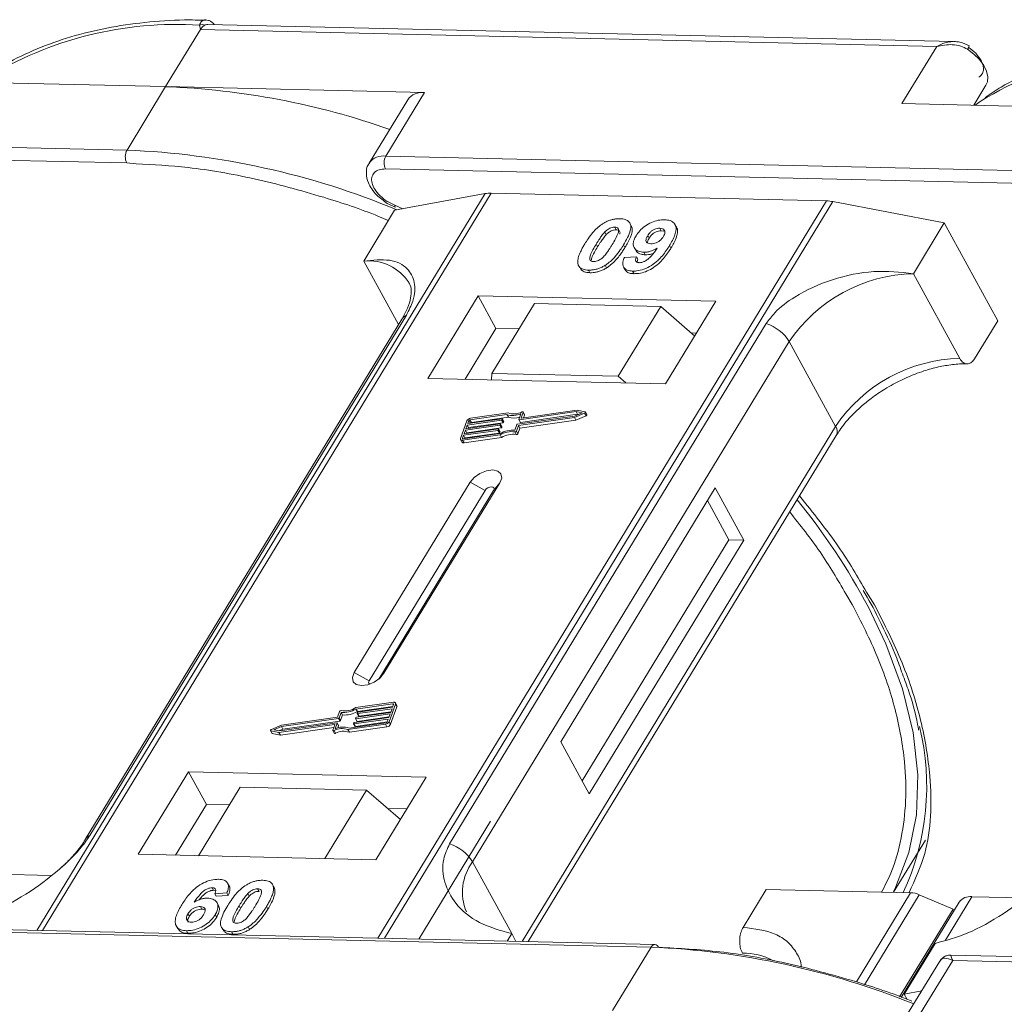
# Model space of a CAD drawing. Header units: millimetres. Extents: x -1004 to 529, y -22 to 1052.
# Tile 58 of 78: x 22 to 65, y 965 to 1008. Entities that reach past the tile are written whole.
import ezdxf

# ---------------------------------------------------------------- set-up
doc = ezdxf.new("R2010")
doc.units = ezdxf.units.MM

msp = doc.modelspace()

# ---------------------------------------------------------------- linework, layer by layer
at = {"color": 7, "linetype": 'Continuous', "lineweight": 15}
for p, q in [((28.047, 1004.808), (29.56, 1007.294)), ((29.56, 1007.294), (29.526, 1007.49)), ((29.56, 1007.294), (61.607, 1006.559)), ((62.351, 1006.774), (29.888, 1007.519)), ((61.607, 1006.559), (60.094, 1004.073)), ((16.78, 1005.067), (28.047, 1004.808)), ((28.047, 1004.808), (26.366, 1002.046)), ((39.314, 1004.55), (28.047, 1004.808)), ((63.216, 1004.001), (63.749, 1004.877)), ((38.582, 1004.238), (36.901, 1001.476)), ((37.634, 1001.788), (39.314, 1004.55)), ((63.541, 1004.185), (63.273, 1004)), ((60.094, 1004.073), (71.361, 1003.814)), ((26.366, 1002.046), (-5.68, 1002.781)), ((-5.693, 1002.222), (26.354, 1001.486)), ((69.68, 1001.052), (37.634, 1001.788)), ((26.354, 1001.486), (26.762, 1001.456)), ((37.621, 1001.228), (69.668, 1000.492)), ((41.953, 1000.151), (22.441, 968.084)), ((22.683, 968.079), (42.21, 1000.17)), ((38.014, 999.426), (41.953, 1000.151)), ((42.21, 1000.17), (56.805, 999.835)), ((56.805, 999.835), (37.278, 967.744)), ((37.578, 967.737), (57.09, 999.804)), ((37.692, 999.729), (38.047, 999.569)), ((38.024, 999.643), (37.698, 999.811)), ((38.364, 999.491), (38.024, 999.643)), ((57.09, 999.804), (61.933, 998.877)), ((38.014, 999.426), (36.669, 997.216)), ((47.589, 998.694), (47.651, 998.58)), ((48.307, 998.757), (48.245, 998.871)), ((49.618, 998.535), (49.556, 998.649)), ((50.275, 998.699), (50.213, 998.812)), ((60.589, 996.667), (61.933, 998.877)), ((61.933, 998.877), (64.261, 994.622)), ((47.164, 998.484), (47.226, 998.37)), ((49.029, 998.325), (49.091, 998.212)), ((49.618, 998.535), (49.732, 998.512)), ((46.784, 997.952), (46.846, 997.838)), ((48.037, 997.807), (47.975, 997.92)), ((48.44, 997.804), (48.502, 997.69)), ((50.038, 997.78), (49.976, 997.893)), ((48.012, 997.373), (48.538, 997.408)), ((48.538, 997.408), (48.6, 997.295)), ((48.859, 997.602), (48.921, 997.488)), ((36.669, 997.216), (38.183, 994.449)), ((46.069, 996.947), (46.131, 996.834)), ((47.177, 997.035), (47.239, 996.921)), ((47.98, 996.954), (48.042, 996.84)), ((46.451, 996.824), (46.513, 996.711)), ((48.371, 996.78), (48.433, 996.666)), ((62.606, 992.98), (60.589, 996.667)), ((41.647, 995.702), (39.462, 992.111)), ((51.991, 995.465), (41.647, 995.702)), ((41.647, 995.702), (42.423, 994.284)), ((44.097, 995.366), (42.248, 992.327)), ((49.592, 995.24), (44.097, 995.366)), ((47.744, 992.201), (49.592, 995.24)), ((49.592, 995.24), (51.072, 993.955)), ((49.806, 991.874), (51.991, 995.465)), ((24.742, 972.21), (38.524, 994.86)), ((38.331, 994.692), (24.549, 972.043)), ((54.187, 994.5), (40.406, 971.851)), ((63.253, 992.965), (64.261, 994.622)), ((42.423, 994.284), (41.079, 992.074)), ((43.425, 994.261), (42.423, 994.284)), ((51.15, 994.083), (50.918, 994.089)), ((41.403, 971.062), (55.184, 993.711)), ((57.202, 990.023), (55.184, 993.711)), ((42.248, 992.327), (42.227, 992.048)), ((47.744, 992.201), (42.248, 992.327)), ((48.075, 991.914), (47.744, 992.201)), ((39.462, 992.111), (49.806, 991.874)), ((42.9, 990.537), (41.291, 990.309)), ((42.949, 990.605), (41.314, 990.372)), ((42.962, 990.424), (42.9, 990.537)), ((43.362, 990.118), (45.846, 990.471)), ((43.416, 990.323), (43.505, 990.569)), ((45.915, 990.662), (43.431, 990.309)), ((43.493, 990.196), (45.977, 990.549)), ((43.522, 990.398), (43.604, 990.629)), ((45.954, 990.728), (43.536, 990.385)), ((43.666, 990.532), (43.604, 990.646)), ((43.604, 990.629), (43.667, 990.516)), ((43.624, 990.397), (43.667, 990.516)), ((45.84, 990.409), (46.282, 990.596)), ((45.846, 990.471), (46.171, 990.608)), ((45.902, 990.296), (46.344, 990.482)), ((46.171, 990.608), (45.915, 990.662)), ((45.977, 990.549), (45.915, 990.662)), ((46.303, 990.654), (45.954, 990.728)), ((45.977, 990.549), (46.013, 990.541)), ((46.282, 990.596), (46.344, 990.482)), ((46.379, 990.532), (46.317, 990.645)), ((41.156, 990.259), (40.881, 989.493)), ((42.584, 990.068), (41.09, 989.856)), ((41.112, 989.92), (42.607, 990.132)), ((41.17, 990.079), (41.112, 989.92)), ((42.664, 990.291), (41.17, 990.079)), ((41.232, 989.966), (41.17, 990.079)), ((41.193, 990.143), (42.687, 990.355)), ((41.239, 990.271), (41.193, 990.143)), ((41.232, 989.966), (42.726, 990.178)), ((41.3, 990.158), (41.239, 990.271)), ((41.291, 990.309), (41.353, 990.195)), ((41.353, 990.195), (42.962, 990.424)), ((42.646, 989.955), (42.584, 990.068)), ((42.622, 990.119), (42.61, 990.087)), ((42.672, 989.973), (42.61, 990.087)), ((42.683, 990.014), (42.621, 990.127)), ((42.684, 990.005), (42.622, 990.119)), ((42.726, 990.178), (42.664, 990.291)), ((42.702, 990.342), (42.69, 990.31)), ((42.752, 990.197), (42.69, 990.31)), ((42.764, 990.237), (42.702, 990.35)), ((42.764, 990.229), (42.702, 990.342)), ((42.752, 990.197), (42.764, 990.229)), ((43.247, 989.852), (43.336, 990.099)), ((43.312, 989.816), (43.401, 990.063)), ((43.401, 990.063), (45.84, 990.409)), ((43.463, 989.949), (43.401, 990.063)), ((43.416, 990.314), (43.478, 990.201)), ((43.493, 990.196), (43.431, 990.309)), ((43.463, 989.949), (45.902, 990.296)), ((43.529, 990.385), (43.522, 990.398)), ((57.202, 990.023), (43.558, 967.6)), ((45.902, 990.296), (45.84, 990.409)), ((41.009, 989.632), (40.963, 989.505)), ((40.97, 989.415), (42.605, 989.647)), ((40.993, 989.479), (42.602, 989.707)), ((42.504, 989.845), (41.009, 989.632)), ((41.071, 989.519), (41.009, 989.632)), ((41.032, 989.696), (42.526, 989.908)), ((41.09, 989.856), (41.032, 989.696)), ((41.071, 989.519), (42.566, 989.731)), ((41.152, 989.742), (41.09, 989.856)), ((41.141, 989.712), (41.152, 989.742)), ((41.152, 989.742), (42.646, 989.955)), ((41.221, 989.935), (41.232, 989.966)), ((42.566, 989.731), (42.504, 989.845)), ((42.541, 989.895), (42.53, 989.863)), ((42.592, 989.75), (42.53, 989.863)), ((42.603, 989.79), (42.541, 989.904)), ((42.541, 989.895), (42.603, 989.782)), ((42.592, 989.75), (42.603, 989.782)), ((42.667, 989.534), (42.605, 989.647)), ((42.672, 989.973), (42.684, 990.005)), ((43.243, 989.779), (43.305, 989.665)), ((43.375, 989.703), (43.312, 989.816)), ((43.375, 989.703), (43.463, 989.949)), ((43.826, 967.594), (57.232, 989.626)), ((40.882, 989.444), (40.944, 989.33)), ((40.963, 989.505), (40.977, 989.479)), ((41.032, 989.301), (40.97, 989.415)), ((41.032, 989.301), (42.667, 989.534)), ((41.06, 989.488), (41.071, 989.519)), ((41.298, 987.588), (36.256, 979.302)), ((37.549, 979.272), (42.591, 987.558)), ((41.298, 987.588), (41.947, 987.237)), ((42.591, 987.558), (42.315, 987.229)), ((41.947, 987.237), (36.905, 978.951)), ((37.319, 979.017), (42.315, 987.229)), ((51.965, 987.343), (45.243, 976.295)), ((53.207, 985.074), (51.965, 987.343)), ((52.561, 985.088), (51.629, 986.791)), ((46.174, 974.593), (52.561, 985.088)), ((46.484, 974.025), (53.207, 985.074)), ((53.207, 985.074), (52.561, 985.088)), ((58.9, 982.252), (58.554, 982.811)), ((57.648, 982.732), (57.93, 982.274)), ((36.905, 978.951), (36.256, 979.302)), ((37.549, 979.272), (37.379, 979.069)), ((35.618, 977.611), (35.529, 977.364)), ((37.96, 978.012), (36.325, 977.78)), ((37.937, 977.948), (36.328, 977.719)), ((36.39, 977.606), (36.328, 977.719)), ((36.39, 977.606), (37.932, 977.825)), ((37.898, 977.73), (36.404, 977.518)), ((36.427, 977.582), (37.921, 977.794)), ((36.466, 977.405), (37.852, 977.601)), ((37.774, 977.167), (38.049, 977.934)), ((37.836, 977.054), (38.111, 977.82)), ((37.841, 977.571), (37.898, 977.73)), ((37.921, 977.794), (37.967, 977.922)), ((37.961, 977.905), (37.937, 977.948)), ((38.11, 977.869), (38.048, 977.983)), ((38.049, 977.934), (38.111, 977.82)), ((35.568, 977.309), (33.084, 976.956)), ((35.529, 977.364), (33.091, 977.017)), ((33.147, 976.842), (35.63, 977.195)), ((35.63, 977.195), (35.568, 977.309)), ((35.683, 977.574), (35.594, 977.327)), ((35.656, 977.214), (35.594, 977.327)), ((35.656, 977.214), (35.745, 977.461)), ((35.745, 977.461), (35.683, 977.574)), ((37.737, 977.283), (36.243, 977.071)), ((36.266, 977.135), (37.76, 977.347)), ((36.309, 977.308), (36.32, 977.34)), ((36.309, 977.3), (36.371, 977.186)), ((37.818, 977.507), (36.323, 977.295)), ((36.386, 977.181), (36.323, 977.295)), ((36.346, 977.359), (37.841, 977.571)), ((36.386, 977.181), (37.771, 977.378)), ((36.389, 977.531), (36.4, 977.563)), ((36.389, 977.523), (36.451, 977.409)), ((36.466, 977.405), (36.404, 977.518)), ((37.692, 977.156), (37.737, 977.283)), ((37.76, 977.347), (37.818, 977.507)), ((37.836, 977.054), (37.774, 977.167)), ((32.613, 976.782), (32.675, 976.668)), ((32.627, 976.772), (32.976, 976.698)), ((32.689, 976.659), (32.627, 976.772)), ((33.091, 977.017), (32.648, 976.831)), ((33.084, 976.956), (32.759, 976.819)), ((32.759, 976.819), (33.016, 976.764)), ((32.976, 976.698), (35.394, 977.042)), ((32.979, 976.772), (33.147, 976.842)), ((33.016, 976.764), (35.499, 977.117)), ((33.038, 976.585), (35.368, 976.916)), ((33.147, 976.842), (33.084, 976.956)), ((35.409, 977.029), (35.326, 976.798)), ((35.326, 976.781), (35.388, 976.668)), ((35.436, 976.664), (35.374, 976.777)), ((35.406, 977.02), (35.394, 977.042)), ((35.514, 977.104), (35.425, 976.857)), ((35.576, 976.999), (35.514, 977.112)), ((35.576, 976.991), (35.514, 977.104)), ((35.542, 976.896), (35.576, 976.991)), ((35.981, 976.822), (37.616, 977.054)), ((36.043, 976.709), (35.981, 976.822)), ((36.03, 976.89), (37.639, 977.118)), ((36.043, 976.709), (37.678, 976.941)), ((36.228, 977.084), (36.24, 977.116)), ((36.229, 977.076), (36.291, 976.963)), ((36.305, 976.958), (36.243, 977.071)), ((36.305, 976.958), (37.691, 977.155)), ((37.616, 977.054), (37.678, 976.941)), ((32.689, 976.659), (33.038, 976.585)), ((33.038, 976.585), (32.976, 976.698)), ((45.243, 976.295), (46.484, 974.025)), ((29.042, 974.986), (26.857, 971.396)), ((39.386, 974.749), (29.042, 974.986)), ((29.042, 974.986), (29.818, 973.568)), ((37.201, 971.158), (39.386, 974.749)), ((31.29, 974.318), (29.475, 971.335)), ((31.29, 974.318), (36.785, 974.192)), ((34.97, 971.209), (36.785, 974.192)), ((36.785, 974.192), (38.265, 972.908)), ((29.818, 973.568), (28.473, 971.358)), ((30.82, 973.545), (29.818, 973.568)), ((38.545, 973.368), (37.714, 973.387)), ((42.188, 972.836), (39.065, 967.703)), ((59.73, 969.74), (61.111, 972.01)), ((26.857, 971.396), (37.201, 971.158)), ((41.403, 971.062), (43.11, 967.942)), ((23.041, 970.47), (19.822, 970.544)), ((30.065, 969.94), (30.127, 969.827)), ((30.805, 970.02), (30.743, 970.133)), ((32.048, 969.895), (32.11, 969.781)), ((32.661, 970.13), (32.655, 970.14)), ((32.726, 970.022), (32.788, 969.909)), ((30.711, 969.714), (30.186, 969.679)), ((30.186, 969.679), (30.248, 969.566)), ((30.248, 969.566), (30.774, 969.601)), ((30.711, 969.714), (30.774, 969.601)), ((31.686, 969.571), (31.624, 969.685)), ((53.177, 968.21), (54.185, 969.867)), ((54.185, 969.867), (60.471, 969.723)), ((60.471, 969.723), (58.108, 965.84)), ((60.848, 969.635), (58.464, 965.717)), ((60.848, 969.635), (62.315, 969.009)), ((61.988, 967.663), (63.136, 969.55)), ((65.385, 969.498), (63.136, 969.55)), ((29.557, 969.119), (29.619, 969.005)), ((30.347, 969.168), (30.284, 969.281)), ((31.243, 969.151), (31.305, 969.038)), ((32.436, 969.124), (32.499, 969.01)), ((62.587, 969.316), (60.06, 965.163)), ((29.018, 968.809), (29.08, 968.696)), ((30.205, 968.772), (30.268, 968.658)), ((59.99, 965.187), (62.315, 969.009)), ((62.355, 968.936), (62.315, 969.009)), ((49.34, 967.467), (17.293, 968.202)), ((28.509, 968.277), (28.571, 968.163)), ((30.478, 968.217), (30.54, 968.104)), ((31.637, 968.236), (31.699, 968.122)), ((17.129, 968.09), (49.176, 967.355)), ((28.954, 968.07), (29.016, 967.957)), ((30.911, 968.025), (30.973, 967.912)), ((43.11, 967.942), (42.911, 967.615)), ((43.11, 967.942), (43.294, 967.606)), ((49.176, 967.355), (47.495, 964.593)), ((60.19, 965.309), (61.534, 967.519)), ((108.166, 965.953), (62.214, 967.008)), ((61.738, 966.74), (60.253, 964.3)), ((60.789, 964.288), (62.302, 966.774)), ((62.302, 966.774), (107.838, 965.729)), ((60.19, 965.309), (60.953, 965.45)), ((60.319, 965.073), (60.19, 965.309))]:
    msp.add_line(p, q, dxfattribs=at)
at = {"color": 7, "linetype": 'Continuous', "lineweight": 15, "flags": 128}
for points in [[(63.749, 1004.877), (63.809, 1005.02), (63.828, 1005.239), (63.774, 1005.481), (63.651, 1005.735), (63.466, 1005.986), (63.226, 1006.224), (62.945, 1006.435)], [(43.556, 990.649), (43.567, 990.653), (43.577, 990.655), (43.587, 990.655), (43.595, 990.653), (43.601, 990.649), (43.605, 990.644), (43.606, 990.637), (43.604, 990.629)], [(46.303, 990.654), (46.312, 990.651), (46.317, 990.645), (46.319, 990.637), (46.318, 990.629), (46.313, 990.619), (46.305, 990.61), (46.294, 990.602), (46.282, 990.596)], [(46.344, 990.482), (46.356, 990.488), (46.367, 990.496), (46.375, 990.506), (46.38, 990.515), (46.381, 990.524), (46.379, 990.532)], [(42.607, 990.132), (42.611, 990.132), (42.614, 990.132), (42.617, 990.131), (42.62, 990.129), (42.621, 990.127), (42.622, 990.125), (42.622, 990.122), (42.622, 990.119)], [(42.687, 990.355), (42.691, 990.356), (42.694, 990.355), (42.697, 990.354), (42.7, 990.353), (42.702, 990.351), (42.702, 990.348), (42.703, 990.345), (42.702, 990.342)], [(43.431, 990.309), (43.427, 990.309), (43.424, 990.31), (43.421, 990.311), (43.418, 990.312), (43.416, 990.314), (43.416, 990.317), (43.415, 990.319), (43.416, 990.323)], [(43.536, 990.385), (43.532, 990.385), (43.529, 990.385), (43.526, 990.386), (43.524, 990.388), (43.522, 990.39), (43.521, 990.392), (43.521, 990.395), (43.522, 990.398)], [(42.526, 989.908), (42.53, 989.909), (42.534, 989.908), (42.537, 989.907), (42.539, 989.906), (42.541, 989.904), (42.542, 989.901), (42.542, 989.898), (42.541, 989.895)], [(40.97, 989.415), (40.947, 989.413), (40.926, 989.415), (40.907, 989.421), (40.893, 989.43), (40.883, 989.443), (40.877, 989.458), (40.877, 989.475), (40.881, 989.493)], [(40.963, 989.505), (40.962, 989.499), (40.962, 989.493), (40.964, 989.488), (40.967, 989.484), (40.972, 989.481), (40.978, 989.479), (40.985, 989.478), (40.993, 989.479)], [(42.591, 987.558), (42.671, 987.771), (42.64, 987.953), (42.503, 988.078), (42.281, 988.126), (42.008, 988.089), (41.725, 987.974), (41.476, 987.798), (41.298, 987.588)], [(42.315, 987.229), (42.338, 987.289), (42.329, 987.341), (42.29, 987.377), (42.227, 987.39), (42.149, 987.38), (42.069, 987.347), (41.998, 987.297), (41.947, 987.237)], [(59.709, 969.741), (59.817, 969.953), (60.397, 971.467), (60.719, 973.107), (60.779, 974.856), (60.575, 976.694), (60.11, 978.602), (59.39, 980.559), (58.63, 982.153)], [(36.256, 979.302), (36.177, 979.089), (36.208, 978.907), (36.345, 978.782), (36.567, 978.735), (36.84, 978.771), (37.122, 978.886), (37.371, 979.062), (37.549, 979.272)], [(36.905, 978.951), (36.882, 978.89), (36.891, 978.838), (36.93, 978.803), (36.934, 978.801)], [(37.967, 977.922), (37.968, 977.928), (37.968, 977.934), (37.966, 977.939), (37.963, 977.943), (37.958, 977.946), (37.952, 977.948), (37.945, 977.948), (37.937, 977.948)], [(37.96, 978.012), (37.983, 978.013), (38.005, 978.011), (38.023, 978.005), (38.037, 977.996), (38.047, 977.984), (38.053, 977.969), (38.054, 977.952), (38.049, 977.934)], [(36.323, 977.295), (36.32, 977.294), (36.316, 977.295), (36.313, 977.296), (36.311, 977.297), (36.309, 977.299), (36.308, 977.302), (36.308, 977.305), (36.309, 977.308)], [(36.404, 977.518), (36.4, 977.518), (36.396, 977.518), (36.393, 977.519), (36.391, 977.521), (36.389, 977.523), (36.388, 977.525), (36.388, 977.528), (36.389, 977.531)], [(32.627, 976.772), (32.618, 976.776), (32.613, 976.781), (32.611, 976.789), (32.612, 976.798), (32.617, 976.808), (32.626, 976.817), (32.636, 976.825), (32.648, 976.831)], [(35.374, 976.777), (35.364, 976.773), (35.353, 976.771), (35.343, 976.771), (35.335, 976.773), (35.329, 976.777), (35.325, 976.783), (35.324, 976.79), (35.326, 976.798)], [(35.394, 977.042), (35.398, 977.042), (35.401, 977.041), (35.404, 977.04), (35.407, 977.039), (35.408, 977.037), (35.409, 977.034), (35.409, 977.032), (35.409, 977.029)], [(35.499, 977.117), (35.503, 977.117), (35.507, 977.117), (35.51, 977.116), (35.512, 977.114), (35.514, 977.112), (35.515, 977.11), (35.515, 977.107), (35.514, 977.104)], [(36.243, 977.071), (36.239, 977.071), (36.236, 977.071), (36.233, 977.072), (36.23, 977.074), (36.229, 977.076), (36.228, 977.078), (36.228, 977.081), (36.228, 977.084)], [(35.388, 976.668), (35.391, 976.664), (35.397, 976.66), (35.405, 976.658), (35.415, 976.658), (35.426, 976.66), (35.436, 976.664)]]:
    msp.add_lwpolyline(points, dxfattribs=at)
at = {"color": 7, "linetype": 'Continuous', "lineweight": 15}
for centre, radius, start, end in [((28.561, 991.51), 16.01, 86.5445, 121.4052), ((29.638, 1007.162), 0.347, 70.0796, 108.8478), ((62.349, 1006.854), 0.729, 324.8839, 338.0058), ((71.848, 990.674), 15.861, 85.8654, 121.5842), ((26.774, 971.644), 33.188, 70.6012, 87.8011), ((39.202, 1003.796), 0.762, 81.5639, 144.4913), ((26.9, 1001.754), 0.609, 151.2883, 206.0774), ((24.983, 967.975), 34.099, 67.3508, 87.6751), ((37.522, 1001.032), 0.764, 81.6058, 144.0845), ((38.167, 1001.495), 0.609, 151.2883, 206.0774), ((42.174, 998.907), 1.264, 88.3644, 100.0749), ((38.126, 999.616), 0.106, 165.0867, 215.6979), ((56.759, 998.105), 1.731, 78.9596, 88.4511), ((36.885, 995.139), 2.088, 32.7281, 95.9449), ((60.74, 989.974), 6.695, 91.2925, 146.0732), ((38.702, 994.46), 0.437, 114.0472, 148.0355), ((53.609, 992.746), 1.847, 31.4947, 71.765), ((62.757, 986.286), 6.695, 91.2925, 146.0732), ((43.162, 991.31), 0.816, 251.2927, 294.8085), ((43.203, 991.297), 0.737, 249.8549, 298.6145), ((43.649, 990.523), 0.0192, 336.1246, 26.8104), ((41.341, 990.168), 0.206, 97.4207, 153.8527), ((41.3, 990.241), 0.0686, 97.4207, 153.8527), ((41.362, 990.126), 0.0692, 97.5763, 152.4403), ((42.579, 990.102), 0.0343, 277.4207, 333.8527), ((42.66, 990.325), 0.0343, 277.4207, 333.8527), ((42.722, 990.212), 0.0343, 277.4207, 333.8527), ((42.755, 990.233), 0.00992, 336.9348, 26.0002), ((43.216, 991.146), 0.765, 250.6487, 287.8017), ((43.367, 990.084), 0.0343, 97.4207, 153.8527), ((43.489, 990.209), 0.0134, 216.6597, 287.1115), ((56.895, 989.8), 0.38, 332.7392, 35.9387), ((42.499, 989.879), 0.0343, 277.4207, 333.8527), ((42.561, 989.765), 0.0343, 277.4207, 333.8527), ((43.145, 988.801), 1.056, 84.4424, 120.9301), ((42.594, 989.786), 0.00992, 336.9348, 26.0002), ((43.093, 988.894), 0.898, 80.3986, 122.9491), ((42.641, 989.989), 0.0343, 277.4207, 333.8527), ((43.155, 988.78), 0.898, 80.3986, 122.9491), ((42.675, 990.009), 0.00992, 336.9348, 26.0002), ((43.253, 989.844), 0.0662, 261.7629, 334.647), ((43.315, 989.731), 0.0662, 261.7629, 334.647), ((41.009, 989.378), 0.0803, 216.6597, 287.1115), ((33.107, 968.592), 28.902, 27.9836, 39.122), ((35.678, 977.582), 0.0662, 81.7629, 154.647), ((35.785, 978.625), 1.056, 264.4424, 300.9301), ((35.837, 978.533), 0.898, 260.3986, 302.9491), ((35.847, 978.512), 1.056, 264.4424, 300.9301), ((38.057, 977.843), 0.0595, 336.9348, 26.0002), ((35.564, 977.343), 0.0343, 277.4207, 333.8527), ((35.626, 977.229), 0.0343, 277.4207, 333.8527), ((36.351, 977.325), 0.0343, 97.4207, 153.8527), ((36.382, 977.194), 0.0134, 216.6597, 287.1115), ((36.431, 977.548), 0.0343, 97.4207, 153.8527), ((36.462, 977.417), 0.0134, 216.6597, 287.1115), ((37.589, 977.258), 0.206, 277.4207, 333.8527), ((35.727, 976.13), 0.737, 69.8549, 118.6145), ((35.768, 976.116), 0.816, 71.2927, 114.8085), ((35.789, 976.017), 0.737, 69.8549, 118.6145), ((35.567, 976.994), 0.00992, 336.9348, 26.0002), ((36.271, 977.101), 0.0343, 97.4207, 153.8527), ((36.301, 976.971), 0.0134, 216.6597, 287.1115), ((37.63, 977.186), 0.0686, 277.4207, 333.8527), ((37.652, 977.145), 0.206, 277.4207, 333.8527), ((50.13, 974.37), 11.04, 335.1495, 13.5408), ((32.691, 976.678), 0.0191, 210.2186, 262.8226), ((24.92, 971.811), 0.437, 114.0436, 148.1804), ((39.828, 970.097), 1.847, 31.4947, 71.765), ((43.154, 969.745), 2.191, 143.0587, 202.974), ((60.426, 968.685), 1.039, 66.0507, 87.522), ((63.064, 968.957), 0.598, 83.0653, 142.99), ((49.356, 967.268), 0.199, 94.3757, 154.3004), ((47.72, 933.011), 34.375, 67.9845, 87.5725), ((49.319, 967.273), 0.195, 22.384, 83.6695), ((53.192, 964.332), 2.758, 62.2208, 90.8537)]:
    msp.add_arc(centre, radius, start, end, dxfattribs=at)
for points, knots in [([(29.789, 1007.7), (29.482, 1007.707), (28.569, 1007.728), (27.126, 1007.62), (25.467, 1007.38), (23.899, 1006.996), (22.436, 1006.469), (21.254, 1005.913), (20.621, 1005.477), (20.387, 1005.316)], [0, 0, 0, 0, 0.082192, 0.244094, 0.406946, 0.570776, 0.735755, 0.902211, 1, 1, 1, 1]), ([(29.526, 1007.49), (29.535, 1007.52), (29.555, 1007.585), (29.615, 1007.659), (29.693, 1007.703), (29.753, 1007.724), (29.787, 1007.714), (29.791, 1007.713)], [0, 0, 0, 0, 0.216964, 0.474167, 0.715428, 0.971119, 1, 1, 1, 1]), ([(30.156, 1007.512), (30.15, 1007.521), (30.115, 1007.573), (30.029, 1007.639), (29.906, 1007.703), (29.823, 1007.712), (29.781, 1007.716)], [0, 0, 0, 0, 0.0660717, 0.3742845, 0.6872936, 1, 1, 1, 1]), ([(29.888, 1007.509), (29.854, 1007.511), (29.809, 1007.513), (29.766, 1007.493), (29.756, 1007.488)], [0, 0, 0, 0, 0.778572, 1, 1, 1, 1]), ([(61.607, 1006.559), (61.72, 1006.619), (61.948, 1006.739), (62.194, 1006.762), (62.318, 1006.774)], [0, 0, 0, 0, 0.500456, 1, 1, 1, 1]), ([(63.025, 1006.581), (62.891, 1006.647), (62.677, 1006.753), (62.441, 1006.768), (62.352, 1006.774)], [0, 0, 0, 0, 0.623477, 1, 1, 1, 1]), ([(62.945, 1006.435), (62.852, 1006.484), (62.645, 1006.592), (62.176, 1006.668), (61.83, 1006.602), (61.607, 1006.559)], [0, 0, 0, 0, 0.227063, 0.501587, 1, 1, 1, 1]), ([(73.328, 1006.703), (72.945, 1006.712), (71.956, 1006.737), (70.44, 1006.627), (68.781, 1006.386), (67.213, 1006.003), (65.75, 1005.475), (64.57, 1004.92), (63.941, 1004.487), (63.709, 1004.328)], [0, 0, 0, 0, 0.100418, 0.259289, 0.419092, 0.579855, 0.741745, 0.905084, 1, 1, 1, 1]), ([(63.44, 1005.221), (63.489, 1005.26), (63.588, 1005.34), (63.647, 1005.52), (63.637, 1005.729), (63.568, 1005.88), (63.533, 1005.954)], [0, 0, 0, 0, 0.245513, 0.5, 0.754487, 1, 1, 1, 1]), ([(26.762, 1001.456), (27.51, 1001.415), (29.167, 1001.324), (31.914, 1000.836), (34.698, 1000.087), (36.664, 999.44), (37.601, 999.044), (37.744, 998.983)], [0, 0, 0, 0, 0.216275, 0.479557, 0.750255, 0.961851, 1, 1, 1, 1]), ([(36.914, 1001.473), (36.898, 1001.455), (36.796, 1001.337), (36.761, 1001.022), (36.836, 1000.662), (37.01, 1000.349), (37.266, 1000.03), (37.528, 999.845), (37.692, 999.729)], [0, 0, 0, 0, 0.037615, 0.241517, 0.451999, 0.598171, 0.747954, 1, 1, 1, 1]), ([(37.698, 999.811), (37.695, 999.813), (37.574, 999.875), (37.368, 1000.06), (37.136, 1000.334), (37.013, 1000.615), (37, 1000.87), (37.106, 1001.075), (37.318, 1001.209), (37.522, 1001.222), (37.621, 1001.228)], [0, 0, 0, 0, 0.003628, 0.149327, 0.295025, 0.432885, 0.570744, 0.716442, 0.862141, 1, 1, 1, 1]), ([(47.087, 998.851), (47.132, 998.878), (47.225, 998.933), (47.373, 998.994), (47.523, 999.037), (47.645, 999.056), (47.741, 999.062), (47.789, 999.062), (47.813, 999.062)], [0, 0, 0, 0, 0.193776, 0.3936, 0.587864, 0.788908, 0.894169, 1, 1, 1, 1]), ([(47.813, 999.062), (47.897, 999.054), (48.066, 999.039), (48.227, 998.924), (48.304, 998.758), (48.265, 998.423), (48.098, 998.133), (47.975, 997.92)], [0, 0, 0, 0, 0.147566, 0.296688, 0.431278, 0.580404, 1, 1, 1, 1]), ([(46.287, 997.963), (46.333, 998.037), (46.439, 998.204), (46.663, 998.496), (46.896, 998.727), (47.068, 998.839), (47.087, 998.851)], [0, 0, 0, 0, 0.236731, 0.537555, 0.949668, 1, 1, 1, 1]), ([(47.164, 998.484), (47.203, 998.521), (47.265, 998.583), (47.377, 998.651), (47.479, 998.685), (47.549, 998.693), (47.585, 998.694), (47.589, 998.694)], [0, 0, 0, 0, 0.334804, 0.542561, 0.750382, 0.970721, 1, 1, 1, 1]), ([(47.589, 998.694), (47.624, 998.69), (47.686, 998.683), (47.746, 998.639), (47.769, 998.555), (47.739, 998.402), (47.629, 998.185), (47.53, 998.019), (47.481, 997.936)], [0, 0, 0, 0, 0.104614, 0.188814, 0.273512, 0.444127, 0.719481, 1, 1, 1, 1]), ([(48.037, 997.807), (48.081, 997.88), (48.216, 998.11), (48.346, 998.414), (48.367, 998.664), (48.311, 998.732), (48.296, 998.751)], [0, 0, 0, 0, 0.220552, 0.687786, 0.91457, 1, 1, 1, 1]), ([(48.518, 998.315), (48.568, 998.389), (48.669, 998.538), (48.905, 998.745), (49.185, 998.905), (49.49, 999.007), (49.674, 999.014), (49.77, 999.017)], [0, 0, 0, 0, 0.197927, 0.397728, 0.597413, 0.790584, 1, 1, 1, 1]), ([(49.029, 998.325), (49.06, 998.373), (49.111, 998.45), (49.219, 998.547), (49.326, 998.605), (49.443, 998.644), (49.515, 998.647), (49.556, 998.649)], [0, 0, 0, 0, 0.2913202, 0.4655393, 0.6416315, 0.798664, 1, 1, 1, 1]), ([(49.556, 998.649), (49.597, 998.644), (49.681, 998.634), (49.754, 998.567), (49.784, 998.477), (49.76, 998.376), (49.723, 998.309), (49.706, 998.278)], [0, 0, 0, 0, 0.207955, 0.420406, 0.62732, 0.827707, 1, 1, 1, 1]), ([(49.77, 999.017), (49.854, 999.009), (50.022, 998.994), (50.187, 998.876), (50.273, 998.703), (50.248, 998.404), (50.112, 998.122), (49.995, 997.926), (49.976, 997.893)], [0, 0, 0, 0, 0.148288, 0.297745, 0.443713, 0.607791, 0.934708, 1, 1, 1, 1]), ([(50.038, 997.78), (50.081, 997.854), (50.212, 998.076), (50.327, 998.377), (50.334, 998.614), (50.277, 998.679), (50.266, 998.693)], [0, 0, 0, 0, 0.2271221, 0.6848597, 0.9348975, 1, 1, 1, 1]), ([(46.784, 997.952), (46.807, 997.989), (46.853, 998.062), (46.917, 998.162), (46.978, 998.251), (47.034, 998.329), (47.094, 998.407), (47.141, 998.458), (47.164, 998.484)], [0, 0, 0, 0, 0.205942, 0.411959, 0.558149, 0.704502, 0.851801, 1, 1, 1, 1]), ([(46.846, 997.838), (46.869, 997.875), (46.915, 997.949), (46.979, 998.049), (47.04, 998.137), (47.097, 998.215), (47.156, 998.294), (47.203, 998.345), (47.226, 998.37)], [0, 0, 0, 0, 0.2059417, 0.4119594, 0.558149, 0.7045024, 0.8518015, 1, 1, 1, 1]), ([(47.226, 998.37), (47.265, 998.408), (47.327, 998.469), (47.439, 998.537), (47.541, 998.572), (47.611, 998.58), (47.647, 998.58), (47.651, 998.58)], [0, 0, 0, 0, 0.334804, 0.542561, 0.750382, 0.970721, 1, 1, 1, 1]), ([(47.651, 998.58), (47.686, 998.576), (47.749, 998.569), (47.807, 998.525), (47.828, 998.464), (47.817, 998.416), (47.812, 998.392)], [0, 0, 0, 0, 0.293658, 0.530016, 0.767769, 1, 1, 1, 1]), ([(48.859, 997.602), (48.775, 997.611), (48.608, 997.628), (48.454, 997.753), (48.384, 997.926), (48.413, 998.124), (48.486, 998.257), (48.518, 998.315)], [0, 0, 0, 0, 0.210189, 0.421773, 0.623603, 0.837034, 1, 1, 1, 1]), ([(49.167, 997.968), (49.125, 997.972), (49.047, 997.98), (48.973, 998.034), (48.945, 998.109), (48.964, 998.209), (49.005, 998.282), (49.029, 998.325)], [0, 0, 0, 0, 0.213937, 0.398075, 0.583091, 0.751666, 1, 1, 1, 1]), ([(49.017, 998.013), (49.019, 998.036), (49.025, 998.099), (49.065, 998.168), (49.091, 998.212)], [0, 0, 0, 0, 0.366323, 1, 1, 1, 1]), ([(49.091, 998.212), (49.122, 998.26), (49.173, 998.336), (49.281, 998.434), (49.388, 998.492), (49.506, 998.53), (49.577, 998.533), (49.618, 998.535)], [0, 0, 0, 0, 0.29132, 0.465539, 0.641632, 0.798664, 1, 1, 1, 1]), ([(49.706, 998.278), (49.676, 998.234), (49.626, 998.161), (49.514, 998.069), (49.399, 998.01), (49.278, 997.972), (49.204, 997.969), (49.167, 997.968)], [0, 0, 0, 0, 0.2673945, 0.4472142, 0.6271221, 0.8130653, 1, 1, 1, 1]), ([(45.998, 997.065), (45.99, 997.095), (45.976, 997.157), (45.986, 997.289), (46.031, 997.461), (46.112, 997.648), (46.2, 997.816), (46.258, 997.914), (46.287, 997.963)], [0, 0, 0, 0, 0.1184406, 0.2393457, 0.4595932, 0.6849248, 0.8422399, 1, 1, 1, 1]), ([(46.675, 997.192), (46.634, 997.198), (46.567, 997.207), (46.514, 997.257), (46.497, 997.343), (46.53, 997.496), (46.642, 997.712), (46.737, 997.872), (46.784, 997.952)], [0, 0, 0, 0, 0.1253702, 0.2022903, 0.2791788, 0.4647576, 0.7305818, 1, 1, 1, 1]), ([(46.579, 997.269), (46.582, 997.299), (46.596, 997.404), (46.707, 997.599), (46.8, 997.758), (46.846, 997.838)], [0, 0, 0, 0, 0.166989, 0.580698, 1, 1, 1, 1]), ([(47.481, 997.936), (47.458, 997.899), (47.412, 997.825), (47.348, 997.726), (47.287, 997.636), (47.23, 997.558), (47.17, 997.479), (47.123, 997.428), (47.1, 997.402)], [0, 0, 0, 0, 0.20527, 0.410616, 0.55715, 0.703844, 0.851471, 1, 1, 1, 1]), ([(47.975, 997.92), (47.929, 997.846), (47.824, 997.679), (47.604, 997.393), (47.373, 997.163), (47.202, 997.051), (47.177, 997.035)], [0, 0, 0, 0, 0.237281, 0.538591, 0.932677, 1, 1, 1, 1]), ([(47.239, 996.921), (47.283, 996.951), (47.371, 997.01), (47.517, 997.135), (47.673, 997.296), (47.817, 997.477), (47.938, 997.648), (48.004, 997.754), (48.037, 997.807)], [0, 0, 0, 0, 0.118595, 0.239509, 0.447458, 0.659935, 0.829685, 1, 1, 1, 1]), ([(49.976, 997.893), (49.929, 997.82), (49.789, 997.598), (49.543, 997.293), (49.193, 997.016), (48.867, 996.854), (48.581, 996.783), (48.427, 996.781), (48.371, 996.78)], [0, 0, 0, 0, 0.142337, 0.429127, 0.589943, 0.751205, 0.909895, 1, 1, 1, 1]), ([(48.433, 996.666), (48.523, 996.67), (48.705, 996.677), (49.007, 996.775), (49.304, 996.936), (49.643, 997.219), (49.871, 997.515), (50.004, 997.726), (50.038, 997.78)], [0, 0, 0, 0, 0.14324, 0.28761, 0.430449, 0.591135, 0.89544, 1, 1, 1, 1]), ([(48.659, 997.147), (48.695, 997.149), (48.769, 997.153), (48.9, 997.206), (49.049, 997.298), (49.241, 997.496), (49.358, 997.662), (49.439, 997.776)], [0, 0, 0, 0, 0.112015, 0.224355, 0.367768, 0.565827, 1, 1, 1, 1]), ([(49.439, 997.776), (49.393, 997.75), (49.298, 997.697), (49.174, 997.65), (49.074, 997.623), (49.001, 997.609), (48.929, 997.602), (48.882, 997.602), (48.859, 997.602)], [0, 0, 0, 0, 0.243491, 0.496266, 0.61821, 0.741704, 0.870158, 1, 1, 1, 1]), ([(47.1, 997.402), (47.061, 997.365), (46.999, 997.304), (46.888, 997.236), (46.787, 997.201), (46.717, 997.193), (46.681, 997.192), (46.675, 997.192)], [0, 0, 0, 0, 0.333678, 0.540413, 0.747264, 0.961209, 1, 1, 1, 1]), ([(48.371, 996.78), (48.287, 996.788), (48.135, 996.803), (47.993, 996.908), (47.93, 997.066), (47.956, 997.232), (48, 997.343), (48.012, 997.373)], [0, 0, 0, 0, 0.2427882, 0.4388655, 0.6348012, 0.9009361, 1, 1, 1, 1]), ([(48.538, 997.408), (48.519, 997.364), (48.492, 997.296), (48.501, 997.215), (48.543, 997.17), (48.601, 997.15), (48.643, 997.148), (48.659, 997.147)], [0, 0, 0, 0, 0.3447142, 0.5290593, 0.7142089, 0.8921959, 1, 1, 1, 1]), ([(48.513, 997.696), (48.524, 997.669), (48.562, 997.584), (48.707, 997.507), (48.858, 997.494), (48.921, 997.488)], [0, 0, 0, 0, 0.20752, 0.66568, 1, 1, 1, 1]), ([(48.921, 997.488), (48.965, 997.489), (49.056, 997.491), (49.175, 997.518), (49.245, 997.542), (49.265, 997.549)], [0, 0, 0, 0, 0.409454, 0.83528, 1, 1, 1, 1]), ([(38.524, 994.86), (38.63, 995.071), (38.901, 995.611), (38.912, 996.326), (38.593, 996.96), (37.859, 997.334), (37.064, 997.255), (36.669, 997.216)], [0, 0, 0, 0, 0.125713, 0.321276, 0.524466, 0.763484, 1, 1, 1, 1]), ([(46.451, 996.824), (46.409, 996.826), (46.323, 996.831), (46.21, 996.858), (46.113, 996.904), (46.052, 996.96), (46.016, 997.016), (46.004, 997.048), (45.998, 997.065)], [0, 0, 0, 0, 0.192635, 0.388697, 0.582015, 0.783044, 0.890959, 1, 1, 1, 1]), ([(47.177, 997.035), (47.132, 997.008), (47.039, 996.953), (46.891, 996.891), (46.741, 996.848), (46.619, 996.83), (46.522, 996.824), (46.475, 996.824), (46.451, 996.824)], [0, 0, 0, 0, 0.193769, 0.393564, 0.587886, 0.789131, 0.894283, 1, 1, 1, 1]), ([(46.513, 996.711), (46.557, 996.711), (46.646, 996.711), (46.788, 996.732), (46.937, 996.772), (47.064, 996.824), (47.165, 996.876), (47.214, 996.906), (47.239, 996.921)], [0, 0, 0, 0, 0.193594, 0.390501, 0.584817, 0.78683, 0.892868, 1, 1, 1, 1]), ([(48.565, 997.167), (48.567, 997.191), (48.57, 997.232), (48.591, 997.276), (48.6, 997.295)], [0, 0, 0, 0, 0.569737, 1, 1, 1, 1]), ([(46.134, 996.836), (46.145, 996.824), (46.177, 996.788), (46.259, 996.75), (46.354, 996.724), (46.442, 996.714), (46.489, 996.712), (46.513, 996.711)], [0, 0, 0, 0, 0.143925, 0.415852, 0.697483, 0.848301, 1, 1, 1, 1]), ([(48.045, 996.842), (48.077, 996.799), (48.139, 996.716), (48.296, 996.674), (48.398, 996.668), (48.433, 996.666)], [0, 0, 0, 0, 0.4158523, 0.8021376, 1, 1, 1, 1]), ([(60.589, 996.667), (60.021, 996.729), (58.886, 996.852), (57.045, 996.47), (55.574, 995.796), (54.618, 995.088), (54.304, 994.659), (54.187, 994.5)], [0, 0, 0, 0, 0.249096, 0.498243, 0.745205, 0.90541, 1, 1, 1, 1]), ([(38.635, 996.266), (38.645, 996.252), (38.707, 996.169), (38.74, 995.985), (38.725, 995.621), (38.604, 995.188), (38.419, 994.854), (38.329, 994.691)], [0, 0, 0, 0, 0.054359, 0.333223, 0.559722, 0.78604, 1, 1, 1, 1]), ([(59.711, 991.854), (60.027, 992.012), (60.469, 992.234), (61.134, 992.467), (61.686, 992.62), (62.301, 992.718), (62.721, 992.756), (62.908, 992.739), (62.922, 992.738)], [0, 0, 0, 0, 0.288391, 0.40474, 0.594322, 0.785544, 0.984773, 1, 1, 1, 1]), ([(63.253, 992.965), (63.212, 992.909), (63.129, 992.797), (62.975, 992.73), (62.82, 992.749), (62.693, 992.842), (62.631, 992.941), (62.606, 992.98)], [0, 0, 0, 0, 0.2146939, 0.4293877, 0.6440816, 0.8587754, 1, 1, 1, 1]), ([(57.246, 989.628), (57.29, 989.705), (57.444, 989.974), (57.81, 990.405), (58.285, 990.867), (58.784, 991.271), (59.258, 991.597), (59.59, 991.785), (59.711, 991.854)], [0, 0, 0, 0, 0.097286, 0.340622, 0.525469, 0.686972, 0.885597, 1, 1, 1, 1]), ([(58.554, 982.811), (58.169, 983.468), (57.344, 984.877), (56.227, 986.257), (55.631, 986.995)], [0, 0, 0, 0, 0.466038, 1, 1, 1, 1]), ([(55.207, 986.299), (55.666, 985.719), (56.598, 984.541), (57.295, 983.342), (57.648, 982.732)], [0, 0, 0, 0, 0.491765, 1, 1, 1, 1]), ([(58.401, 982.882), (58.639, 982.484), (58.9, 982.046), (59.099, 981.612), (59.117, 981.572)], [0, 0, 0, 0, 0.909028, 1, 1, 1, 1]), ([(57.93, 982.274), (58.316, 981.514), (59.099, 979.97), (59.855, 977.664), (60.238, 975.563), (60.293, 973.7), (60.09, 972.084), (59.736, 970.755), (59.35, 970.024), (59.207, 969.752)], [0, 0, 0, 0, 0.16408, 0.333248, 0.507181, 0.643138, 0.779117, 0.917968, 1, 1, 1, 1]), ([(60.403, 969.725), (60.659, 970.28), (61.354, 971.786), (61.423, 974.382), (60.977, 977.201), (60.183, 979.71), (59.326, 981.408), (58.9, 982.252)], [0, 0, 0, 0, 0.16364, 0.444056, 0.631093, 0.816546, 1, 1, 1, 1]), ([(59.117, 981.572), (59.356, 981.089), (59.726, 980.338), (59.985, 979.602), (60.077, 979.34)], [0, 0, 0, 0, 0.643751, 1, 1, 1, 1]), ([(60.077, 979.34), (60.174, 979.086), (60.468, 978.311), (60.708, 977.459), (60.802, 976.879), (60.816, 976.792)], [0, 0, 0, 0, 0.293468, 0.894473, 1, 1, 1, 1]), ([(19.19, 968.491), (19.656, 968.614), (20.589, 968.861), (22.162, 969.734), (23.456, 970.732), (24.324, 971.601), (24.629, 972.045), (24.742, 972.21)], [0, 0, 0, 0, 0.249096, 0.498243, 0.745205, 0.90541, 1, 1, 1, 1]), ([(24.547, 972.042), (24.544, 972.036), (24.46, 971.871), (24.176, 971.509), (23.816, 971.096), (23.552, 970.866), (23.481, 970.805)], [0, 0, 0, 0, 0.0148763, 0.4238311, 0.846052, 1, 1, 1, 1]), ([(40.406, 971.851), (40.305, 971.629), (40.049, 971.062), (40.147, 970.147), (40.649, 969.179), (41.631, 968.352), (42.619, 968.078), (43.11, 967.942)], [0, 0, 0, 0, 0.125713, 0.321276, 0.524466, 0.763484, 1, 1, 1, 1]), ([(61.534, 967.519), (62.001, 967.642), (62.934, 967.889), (64.506, 968.762), (65.8, 969.761), (66.668, 970.629), (66.973, 971.074), (67.086, 971.239)], [0, 0, 0, 0, 0.2490962, 0.4982428, 0.745205, 0.90541, 1, 1, 1, 1]), ([(28.748, 969.194), (28.794, 969.267), (28.935, 969.489), (29.18, 969.794), (29.531, 970.071), (29.857, 970.233), (30.142, 970.304), (30.297, 970.306), (30.353, 970.307)], [0, 0, 0, 0, 0.142337, 0.429127, 0.589943, 0.751205, 0.909895, 1, 1, 1, 1]), ([(30.353, 970.307), (30.437, 970.299), (30.59, 970.285), (30.73, 970.179), (30.793, 970.022), (30.768, 969.856), (30.724, 969.746), (30.711, 969.714)], [0, 0, 0, 0, 0.2426908, 0.4390024, 0.635006, 0.8950587, 1, 1, 1, 1]), ([(30.065, 969.94), (30.028, 969.938), (29.955, 969.934), (29.822, 969.881), (29.673, 969.788), (29.481, 969.589), (29.365, 969.424), (29.285, 969.311)], [0, 0, 0, 0, 0.112049, 0.22438, 0.370115, 0.570276, 1, 1, 1, 1]), ([(30.186, 969.679), (30.204, 969.722), (30.232, 969.79), (30.222, 969.871), (30.181, 969.917), (30.123, 969.937), (30.081, 969.939), (30.065, 969.94)], [0, 0, 0, 0, 0.33384, 0.524547, 0.716372, 0.891824, 1, 1, 1, 1]), ([(30.748, 969.167), (30.795, 969.241), (30.9, 969.408), (31.124, 969.698), (31.356, 969.929), (31.528, 970.04), (31.546, 970.052)], [0, 0, 0, 0, 0.237381, 0.538918, 0.949082, 1, 1, 1, 1]), ([(30.774, 969.601), (30.798, 969.672), (30.847, 969.817), (30.853, 969.967), (30.805, 970.015), (30.802, 970.018)], [0, 0, 0, 0, 0.4817849, 0.9693075, 1, 1, 1, 1]), ([(31.546, 970.052), (31.592, 970.079), (31.685, 970.134), (31.833, 970.196), (31.982, 970.239), (32.105, 970.257), (32.201, 970.263), (32.249, 970.263), (32.273, 970.263)], [0, 0, 0, 0, 0.193776, 0.3936, 0.587864, 0.788908, 0.894169, 1, 1, 1, 1]), ([(31.624, 969.685), (31.662, 969.722), (31.725, 969.784), (31.837, 969.852), (31.939, 969.887), (32.009, 969.894), (32.044, 969.895), (32.048, 969.895)], [0, 0, 0, 0, 0.334804, 0.542561, 0.750382, 0.970721, 1, 1, 1, 1]), ([(32.048, 969.895), (32.084, 969.891), (32.145, 969.884), (32.204, 969.84), (32.228, 969.761), (32.201, 969.61), (32.091, 969.39), (31.99, 969.221), (31.939, 969.135)], [0, 0, 0, 0, 0.105646, 0.186221, 0.267042, 0.431541, 0.712708, 1, 1, 1, 1]), ([(32.273, 970.263), (32.315, 970.261), (32.401, 970.256), (32.514, 970.229), (32.611, 970.184), (32.671, 970.127), (32.707, 970.071), (32.72, 970.039), (32.726, 970.022)], [0, 0, 0, 0, 0.192627, 0.388684, 0.582013, 0.783201, 0.891038, 1, 1, 1, 1]), ([(32.726, 970.022), (32.733, 969.992), (32.748, 969.93), (32.738, 969.801), (32.696, 969.636), (32.618, 969.452), (32.53, 969.281), (32.468, 969.176), (32.436, 969.124)], [0, 0, 0, 0, 0.118432, 0.239329, 0.449434, 0.664178, 0.83182, 1, 1, 1, 1]), ([(32.499, 969.01), (32.542, 969.084), (32.639, 969.249), (32.761, 969.52), (32.823, 969.755), (32.795, 969.877), (32.788, 969.909)], [0, 0, 0, 0, 0.2367747, 0.5279276, 0.8783337, 1, 1, 1, 1]), ([(32.788, 969.909), (32.777, 969.938), (32.761, 969.981), (32.726, 970.013), (32.714, 970.024)], [0, 0, 0, 0, 0.667997, 1, 1, 1, 1]), ([(29.285, 969.311), (29.331, 969.337), (29.425, 969.39), (29.55, 969.438), (29.649, 969.464), (29.722, 969.478), (29.795, 969.485), (29.841, 969.485), (29.865, 969.485)], [0, 0, 0, 0, 0.243654, 0.49576, 0.617892, 0.741503, 0.870025, 1, 1, 1, 1]), ([(29.506, 969.417), (29.506, 969.417), (29.557, 969.487), (29.65, 969.594), (29.809, 969.726), (29.945, 969.796), (30.055, 969.825), (30.107, 969.826), (30.127, 969.827)], [0, 0, 0, 0, 0.000071, 0.368569, 0.571075, 0.774891, 0.911654, 1, 1, 1, 1]), ([(29.865, 969.485), (29.948, 969.476), (30.116, 969.459), (30.269, 969.334), (30.339, 969.164), (30.312, 968.967), (30.238, 968.832), (30.205, 968.772)], [0, 0, 0, 0, 0.210216, 0.421975, 0.620016, 0.831037, 1, 1, 1, 1]), ([(30.127, 969.827), (30.162, 969.826), (30.201, 969.824), (30.223, 969.807), (30.226, 969.805)], [0, 0, 0, 0, 0.900108, 1, 1, 1, 1]), ([(31.243, 969.151), (31.266, 969.188), (31.311, 969.262), (31.376, 969.361), (31.437, 969.451), (31.494, 969.529), (31.554, 969.608), (31.6, 969.659), (31.624, 969.685)], [0, 0, 0, 0, 0.20527, 0.410616, 0.557148, 0.703844, 0.851475, 1, 1, 1, 1]), ([(31.305, 969.038), (31.328, 969.075), (31.373, 969.148), (31.438, 969.248), (31.499, 969.337), (31.556, 969.416), (31.616, 969.494), (31.662, 969.545), (31.686, 969.571)], [0, 0, 0, 0, 0.20527, 0.410616, 0.557148, 0.703844, 0.851475, 1, 1, 1, 1]), ([(31.686, 969.571), (31.724, 969.609), (31.787, 969.67), (31.899, 969.738), (32.001, 969.773), (32.071, 969.781), (32.106, 969.781), (32.11, 969.781)], [0, 0, 0, 0, 0.334804, 0.542561, 0.750382, 0.970721, 1, 1, 1, 1]), ([(28.954, 968.07), (28.87, 968.078), (28.701, 968.094), (28.536, 968.21), (28.45, 968.383), (28.475, 968.683), (28.611, 968.965), (28.728, 969.161), (28.748, 969.194)], [0, 0, 0, 0, 0.148269, 0.297647, 0.442421, 0.607851, 0.935658, 1, 1, 1, 1]), ([(29.018, 968.809), (29.049, 968.854), (29.1, 968.93), (29.216, 969.022), (29.331, 969.08), (29.45, 969.116), (29.522, 969.118), (29.557, 969.119)], [0, 0, 0, 0, 0.276721, 0.45687, 0.637007, 0.824068, 1, 1, 1, 1]), ([(29.557, 969.119), (29.599, 969.115), (29.676, 969.108), (29.748, 969.053), (29.78, 968.977), (29.758, 968.874), (29.717, 968.8), (29.695, 968.762)], [0, 0, 0, 0, 0.213757, 0.394944, 0.576585, 0.777311, 1, 1, 1, 1]), ([(30.268, 968.658), (30.306, 968.733), (30.384, 968.881), (30.402, 969.06), (30.352, 969.137), (30.336, 969.162)], [0, 0, 0, 0, 0.401791, 0.807526, 1, 1, 1, 1]), ([(30.911, 968.025), (30.827, 968.033), (30.658, 968.048), (30.496, 968.163), (30.415, 968.34), (30.469, 968.681), (30.635, 968.969), (30.748, 969.167)], [0, 0, 0, 0, 0.1475277, 0.2965695, 0.43214, 0.6087374, 1, 1, 1, 1]), ([(31.135, 968.393), (31.093, 968.399), (31.027, 968.408), (30.972, 968.457), (30.957, 968.542), (30.988, 968.694), (31.1, 968.909), (31.195, 969.07), (31.243, 969.151)], [0, 0, 0, 0, 0.125351, 0.202197, 0.279182, 0.459742, 0.727968, 1, 1, 1, 1]), ([(31.037, 968.469), (31.041, 968.498), (31.053, 968.601), (31.165, 968.797), (31.258, 968.957), (31.305, 969.038)], [0, 0, 0, 0, 0.159501, 0.57679, 1, 1, 1, 1]), ([(31.939, 969.135), (31.916, 969.098), (31.871, 969.025), (31.807, 968.925), (31.746, 968.836), (31.689, 968.758), (31.629, 968.68), (31.583, 968.629), (31.559, 968.604)], [0, 0, 0, 0, 0.205942, 0.411959, 0.558149, 0.704502, 0.851801, 1, 1, 1, 1]), ([(32.436, 969.124), (32.39, 969.05), (32.285, 968.883), (32.064, 968.596), (31.833, 968.365), (31.662, 968.252), (31.637, 968.236)], [0, 0, 0, 0, 0.236629, 0.537361, 0.932986, 1, 1, 1, 1]), ([(29.168, 968.438), (29.127, 968.443), (29.043, 968.453), (28.969, 968.521), (28.94, 968.609), (28.964, 968.711), (29, 968.777), (29.018, 968.809)], [0, 0, 0, 0, 0.207905, 0.419981, 0.630626, 0.821735, 1, 1, 1, 1]), ([(30.205, 968.772), (30.155, 968.698), (30.054, 968.549), (29.819, 968.341), (29.534, 968.18), (29.228, 968.08), (29.045, 968.073), (28.954, 968.07)], [0, 0, 0, 0, 0.197831, 0.3973, 0.59891, 0.798741, 1, 1, 1, 1]), ([(29.031, 968.435), (29.022, 968.456), (29.001, 968.504), (29.027, 968.598), (29.063, 968.664), (29.08, 968.696)], [0, 0, 0, 0, 0.296139, 0.660307, 1, 1, 1, 1]), ([(29.016, 967.957), (29.106, 967.96), (29.288, 967.966), (29.584, 968.062), (29.864, 968.216), (30.107, 968.423), (30.213, 968.579), (30.268, 968.658)], [0, 0, 0, 0, 0.198208, 0.398397, 0.584963, 0.787074, 1, 1, 1, 1]), ([(29.08, 968.696), (29.111, 968.741), (29.162, 968.816), (29.278, 968.908), (29.393, 968.967), (29.512, 969.002), (29.584, 969.004), (29.619, 969.005)], [0, 0, 0, 0, 0.276721, 0.45687, 0.637007, 0.824068, 1, 1, 1, 1]), ([(29.695, 968.762), (29.664, 968.714), (29.613, 968.638), (29.506, 968.541), (29.398, 968.482), (29.28, 968.443), (29.208, 968.44), (29.168, 968.438)], [0, 0, 0, 0, 0.288697, 0.463553, 0.639942, 0.801808, 1, 1, 1, 1]), ([(29.619, 969.005), (29.663, 969.003), (29.724, 968.999), (29.758, 968.97), (29.768, 968.962)], [0, 0, 0, 0, 0.7157183, 1, 1, 1, 1]), ([(31.559, 968.604), (31.521, 968.566), (31.459, 968.505), (31.347, 968.437), (31.247, 968.402), (31.176, 968.394), (31.14, 968.393), (31.135, 968.393)], [0, 0, 0, 0, 0.333678, 0.540413, 0.747264, 0.961209, 1, 1, 1, 1]), ([(31.699, 968.122), (31.742, 968.152), (31.83, 968.211), (31.978, 968.338), (32.136, 968.501), (32.281, 968.684), (32.401, 968.855), (32.466, 968.958), (32.499, 969.01)], [0, 0, 0, 0, 0.11827, 0.23888, 0.450732, 0.667209, 0.83334, 1, 1, 1, 1]), ([(28.581, 968.169), (28.606, 968.126), (28.666, 968.027), (28.838, 967.967), (28.972, 967.959), (29.016, 967.957)], [0, 0, 0, 0, 0.338595, 0.784132, 1, 1, 1, 1]), ([(31.637, 968.236), (31.591, 968.209), (31.499, 968.154), (31.351, 968.093), (31.201, 968.05), (31.079, 968.031), (30.982, 968.025), (30.935, 968.025), (30.911, 968.025)], [0, 0, 0, 0, 0.193769, 0.393564, 0.587886, 0.789131, 0.894283, 1, 1, 1, 1]), ([(53.177, 968.21), (53.142, 968.142), (53.074, 968.005), (53.026, 967.742), (53.029, 967.473), (53.076, 967.247), (53.13, 967.135), (53.151, 967.09)], [0, 0, 0, 0, 0.2146939, 0.4293877, 0.6440816, 0.8587754, 1, 1, 1, 1]), ([(55.704, 966.48), (55.705, 966.488), (55.706, 966.718), (55.526, 967.104), (55.154, 967.589), (54.442, 968.057), (53.675, 968.15), (53.177, 968.21)], [0, 0, 0, 0, 0.007197, 0.214106, 0.421015, 0.623625, 1, 1, 1, 1]), ([(30.551, 968.111), (30.57, 968.076), (30.618, 967.988), (30.778, 967.926), (30.917, 967.916), (30.973, 967.912)], [0, 0, 0, 0, 0.2754092, 0.7103646, 1, 1, 1, 1]), ([(30.973, 967.912), (31.017, 967.912), (31.105, 967.913), (31.248, 967.933), (31.397, 967.973), (31.523, 968.025), (31.624, 968.077), (31.674, 968.107), (31.699, 968.122)], [0, 0, 0, 0, 0.193594, 0.390501, 0.584817, 0.78683, 0.892868, 1, 1, 1, 1]), ([(60.529, 964.995), (60.506, 965.005), (59.69, 965.347), (57.844, 965.944), (55.059, 966.7), (52.172, 967.205), (50.381, 967.3), (49.499, 967.347)], [0, 0, 0, 0, 0.005992, 0.216149, 0.484934, 0.746399, 1, 1, 1, 1]), ([(62.212, 967.008), (62.155, 967.004), (62.056, 966.998), (61.89, 966.922), (61.815, 966.835), (61.774, 966.788)], [0, 0, 0, 0, 0.389383, 0.666862, 1, 1, 1, 1]), ([(62.213, 967.002), (62.213, 967.004), (62.212, 967.025), (62.233, 966.951), (62.279, 966.833), (62.302, 966.774)], [0, 0, 0, 0, 0.044563, 0.521846, 1, 1, 1, 1]), ([(61.713, 966.694), (61.742, 966.74), (61.806, 966.842), (61.981, 966.903), (62.176, 966.824), (62.302, 966.774)], [0, 0, 0, 0, 0.227072, 0.501587, 1, 1, 1, 1])]:
    msp.add_open_spline(points, degree=3, knots=knots, dxfattribs=at)
for points in [[(29.756, 1007.488), (29.72, 1007.466), (29.648, 1007.422), (29.589, 1007.337), (29.56, 1007.294)], [(62.976, 1006.527), (63.093, 1006.441), (63.328, 1006.269), (63.465, 1006.059), (63.533, 1005.954)]]:
    msp.add_open_spline(points, degree=3, dxfattribs=at)

doc.saveas('drawing.dxf')
